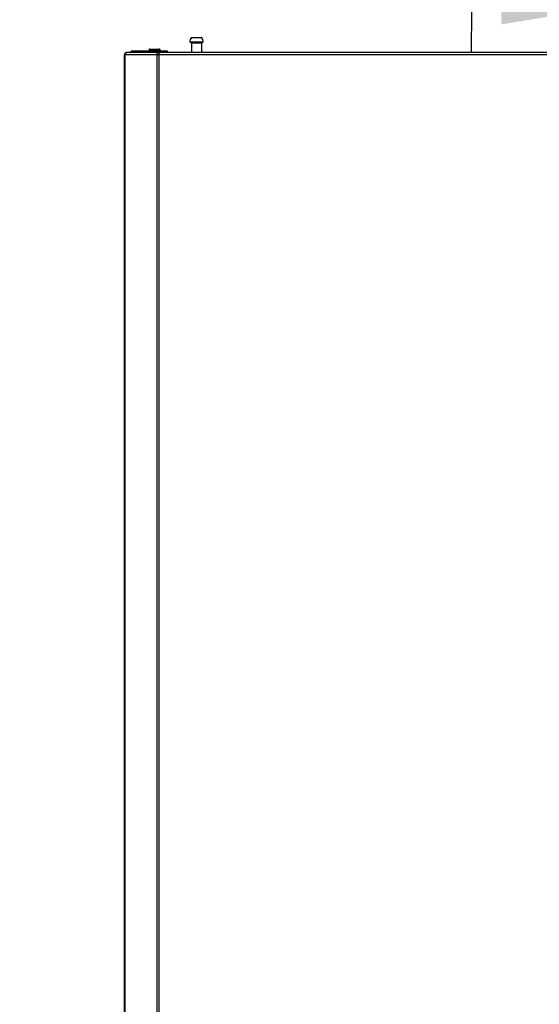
# Model space of a CAD drawing. Header units: centimetres. Extents: x 22052 to 56535, y 76485 to 78519.
# Tile 88 of 235: x 35564 to 35595, y 77839 to 77898. Entities that reach past the tile are written whole.
import ezdxf
from ezdxf import colors
from ezdxf.entities.mleader import LeaderData, LeaderLine
from ezdxf.math import Vec2, Vec3

# ---------------------------------------------------------------- set-up
doc = ezdxf.new("R2010")
doc.units = ezdxf.units.CM
doc.layers.add('$_urządzenia', color=250, linetype='Continuous')
doc.layers.add('IS_Opis', color=250, linetype='Continuous', lineweight=9)
doc.styles.add('styl1', font='ARIALN.TTF')

# ---------------------------------------------------------------- blocks, each defined once
blk = doc.blocks.new('A$C92957c0b')
at = {"layer": '$_urządzenia'}
for p, q in [((-92.75, -29), (-92.53, -3.97)), ((-261, -22.8), (-253, -22.8)), ((-253.4, -23.1), (-260.6, -23.1)), ((-259.95, -20.1), (-254.05, -20.1)), ((-259.95, -23.4), (-254.05, -23.4)), ((-259.95, -23.4), (-259.95, -29)), ((-254.05, -23.4), (-254.05, -29)), ((0, -29), (-298.6, -29)), ((-296.16, -28.79), (-295.89, -28.41)), ((-296.16, -28.79), (-279.75, -28.79)), ((-296, -28), (-274.49, -28)), ((-296, -28), (-296, -28.56)), ((-295.98, -28), (-295.98, -28.54)), ((-295.89, -28.41), (-279.48, -28.41)), ((-295.34, -28), (-295.34, -28.02)), ((-295.24, -28), (-295.19, -28)), ((-285.24, -27.5), (-278.74, -27.5)), ((-285.24, -28), (-285.24, -27.5)), ((-284.74, -27), (-279.24, -27)), ((-279.75, -28.79), (-279.48, -28.41)), ((-279.61, -29), (-279.75, -28.79)), ((-279.13, -28.91), (-279.48, -28.41)), ((-279.34, -1127), (-279.34, -29)), ((-279.2, -29), (-279.13, -28.91)), ((-279.15, -28.1), (-278.96, -28.75)), ((-278.99, -28), (-278.99, -28.59)), ((-278.99, -28.6), (-278.99, -28.59)), ((-278.98, -28.7), (-274.49, -28.7)), ((-278.96, -28.75), (-278.96, -28.75)), ((-278.74, -28), (-278.74, -27.5)), ((-274.75, -28), (-274.75, -28.7)), ((-274.49, -28), (-274.49, -28.7)), ((0, -30.4), (-300, -30.4)), ((-300, -1125.6), (-300, -30.4)), ((-299.63, -1125.6), (-299.63, -30.4)), ((-280.56, -30.4), (-280.56, -1125.6))]:
    blk.add_line(p, q, dxfattribs=at)
for points in [[(-299.63, -30.4), (-299.63, -30.34), (-299.62, -30.29), (-299.62, -30.23), (-299.61, -30.18), (-299.6, -30.12), (-299.59, -30.06), (-299.58, -30.01), (-299.57, -29.96), (-299.55, -29.9), (-299.53, -29.85), (-299.51, -29.8), (-299.49, -29.75), (-299.47, -29.7), (-299.45, -29.65), (-299.42, -29.6), (-299.39, -29.56), (-299.36, -29.51), (-299.33, -29.47), (-299.3, -29.43), (-299.27, -29.39), (-299.23, -29.35), (-299.2, -29.32), (-299.16, -29.28), (-299.12, -29.25), (-299.09, -29.22), (-299.05, -29.19), (-299, -29.16), (-298.96, -29.14), (-298.92, -29.11), (-298.88, -29.09), (-298.83, -29.07), (-298.79, -29.06), (-298.74, -29.04), (-298.7, -29.03), (-298.65, -29.02), (-298.6, -29.01), (-298.56, -29), (-298.51, -29), (-298.46, -29)], [(-296.51, -29), (-296.49, -29), (-296.47, -29), (-296.45, -28.99), (-296.43, -28.99), (-296.41, -28.98), (-296.38, -28.98), (-296.36, -28.97), (-296.34, -28.96), (-296.32, -28.95), (-296.3, -28.93), (-296.28, -28.92), (-296.27, -28.91), (-296.25, -28.89), (-296.23, -28.87), (-296.21, -28.86), (-296.19, -28.84), (-296.18, -28.82), (-296.16, -28.79)], [(-295.89, -28.41), (-295.85, -28.36), (-295.81, -28.31), (-295.77, -28.27), (-295.73, -28.23), (-295.69, -28.19), (-295.64, -28.15), (-295.59, -28.12), (-295.55, -28.09), (-295.5, -28.07), (-295.45, -28.05), (-295.4, -28.03), (-295.35, -28.02), (-295.29, -28.01), (-295.24, -28)], [(-280.46, -29.7), (-280.44, -29.65), (-280.42, -29.6), (-280.41, -29.56), (-280.39, -29.51), (-280.37, -29.47), (-280.34, -29.43), (-280.32, -29.39), (-280.3, -29.35), (-280.28, -29.32), (-280.25, -29.28), (-280.23, -29.25), (-280.2, -29.22), (-280.17, -29.19), (-280.14, -29.16), (-280.12, -29.14), (-280.09, -29.11), (-280.06, -29.09), (-280.03, -29.07), (-280, -29.06), (-279.97, -29.04), (-279.94, -29.03), (-279.91, -29.02), (-279.88, -29.01), (-279.84, -29), (-279.81, -29), (-279.78, -29)], [(-280.1, -29), (-280.08, -29), (-280.06, -29), (-280.04, -28.99), (-280.02, -28.99), (-280, -28.98), (-279.98, -28.98), (-279.96, -28.97), (-279.94, -28.96), (-279.92, -28.95), (-279.9, -28.93), (-279.88, -28.92), (-279.86, -28.91), (-279.84, -28.89), (-279.82, -28.87), (-279.8, -28.86), (-279.79, -28.84), (-279.77, -28.82), (-279.75, -28.79)], [(-279.48, -28.41), (-279.45, -28.37), (-279.42, -28.32), (-279.38, -28.28), (-279.34, -28.25), (-279.31, -28.21), (-279.27, -28.18), (-279.23, -28.15), (-279.19, -28.12), (-279.15, -28.1)], [(-279.15, -28.1), (-279.13, -28.08), (-279.11, -28.06), (-279.1, -28.04), (-279.08, -28.03), (-279.06, -28.02), (-279.04, -28.01), (-279.03, -28), (-279.01, -28), (-278.99, -28)], [(-279.13, -28.91), (-279.12, -28.88), (-279.1, -28.86), (-279.08, -28.84), (-279.06, -28.82), (-279.04, -28.81), (-279.03, -28.79), (-279.01, -28.77), (-278.98, -28.76), (-278.96, -28.75)], [(-278.98, -28.66), (-278.99, -28.65), (-278.99, -28.64), (-278.99, -28.63), (-278.99, -28.62), (-278.99, -28.61), (-278.99, -28.6), (-278.99, -28.6), (-278.99, -28.6)], [(-280.56, -30.4), (-280.56, -30.34), (-280.56, -30.29), (-280.56, -30.23), (-280.55, -30.18), (-280.55, -30.12), (-280.54, -30.06), (-280.53, -30.01), (-280.52, -29.96), (-280.51, -29.9), (-280.5, -29.85), (-280.49, -29.8), (-280.47, -29.75), (-280.46, -29.7)]]:
    blk.add_lwpolyline(points, dxfattribs=at)
for centre, radius, start, end in [((-257, -22.8), 4, 137.51889, 180), ((-260.47, -22.51), 0.6, 208.67697, 257.83824), ((-260.25, -23.4), 0.3, 0, 90), ((-257, -22.8), 4, 0, 42.48111), ((-253.75, -23.4), 0.3, 90, 180), ((-253.53, -22.51), 0.6, 282.16176, 331.32303), ((-298.6, -30.4), 1.4, 90, 180), ((-284.74, -27.5), 0.5, 90, 180), ((-279.24, -27.5), 0.5, 0, 90), ((-257, -33.93), 5.75, 120.8779, 120.99996), ((-257, -33.93), 5.75, 59.00004, 59.1221)]:
    blk.add_arc(centre, radius, start, end, dxfattribs=at)

msp = doc.modelspace()

# ---------------------------------------------------------------- block references
at = {"layer": '$_urządzenia', "xscale": 0.1, "yscale": 0.1, "zscale": 0.1}
msp.add_blockref('A$C92957c0b', (35600.67, 77899.01), dxfattribs=at)

# ---------------------------------------------------------------- leaders
at = {"layer": 'IS_Opis'}
ml = msp.add_multileader_mtext('Standard', dxfattribs=at)
ml.set_content('Projektowany kocioł gazowy 1-funkcyjny 100kW z zamkniętą komorą spalania. Wyposażony w przewód powietrzno-spalinowy 160/110 wyprowadzony ponad dach budynku', color=256, style='styl1')
ml.set_leader_properties()
ml.build(insert=Vec2(0, 0))
ml.multileader.update_dxf_attribs({"dogleg_length": 5, "arrow_head_size": 7.5})
ctx = ml.context
ctx.base_point, ctx.char_height, ctx.arrow_head_size, ctx.landing_gap_size, ctx.plane_origin = Vec3(35142.724, 77977.543), 12, 7.5, 5, Vec3(35518.202, 77880.038)
ctx.text_align_type = 2
notes = []
notes.append((ctx, [(1, (1, 1, 0), (35460.67, 77977.543), (-1, 0), 6.709, [(2, [(35600.67, 77899.01), (35460.67, 77899.01), (35530.67, 77899.01)], 0, [])])]))
ctx.mtext.insert, ctx.mtext.width, ctx.mtext.defined_height, ctx.mtext.alignment, ctx.mtext.flow_direction = Vec3(35448.96, 77985.307), 316.71756, 76.915, 3, 5
for ctx, leaders in notes:
    for number, flags, end, landing, length, lines in leaders:
        leader = LeaderData()
        leader.index, (leader.has_last_leader_line, leader.has_dogleg_vector, leader.attachment_direction) = number, flags
        leader.last_leader_point, leader.dogleg_vector, leader.dogleg_length = Vec3(end), Vec3(landing), length
        for number, points, colour, breaks in lines:
            line = LeaderLine()
            line.index, line.vertices, line.color, line.breaks = number, Vec3.list(points), colors.encode_raw_color(colour), breaks
            leader.lines.append(line)
        ctx.leaders.append(leader)

doc.saveas('drawing.dxf')
